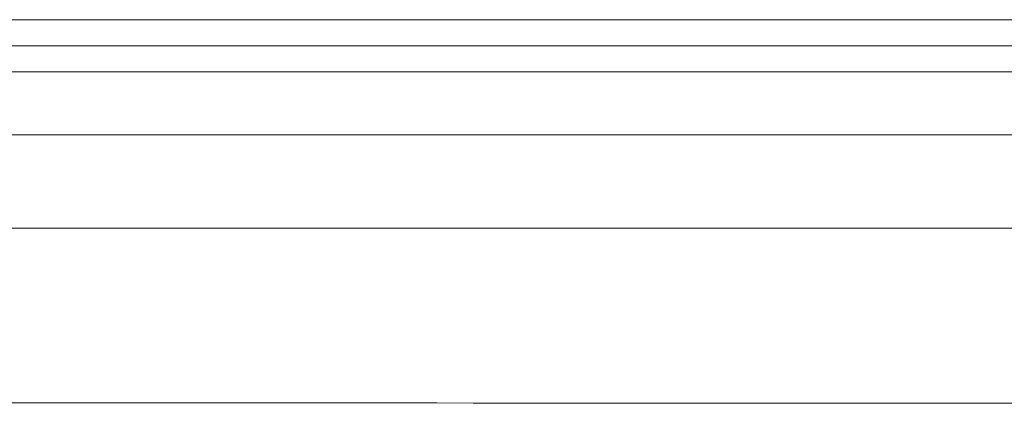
# Model space of a CAD drawing. Header units: millimetres. Extents: x -620 to 6530, y -1325 to 1325.
# Tile 69 of 180: x 42 to 154, y -1004 to -960. Entities that reach past the tile are written whole.
import ezdxf

# ---------------------------------------------------------------- set-up
doc = ezdxf.new("R2010")
doc.units = ezdxf.units.MM
doc.layers.add('Plan', color=7, linetype='Continuous', true_color=0xffffff)

msp = doc.modelspace()

# ---------------------------------------------------------------- linework, layer by layer
at = {"layer": 'Plan', "color": 155, "linetype": 'Continuous', "lineweight": 13}
for p, q in [((-143.92, -960.15), (354.05, -960.14)), ((353.99, -966.08), (-143.98, -966.08))]:
    msp.add_line(p, q, dxfattribs=at)
msp.add_open_spline([(354.02, -963.11), (352.02, -963.11), (350.02, -963.11), (340.02, -963.11), (332.02, -963.11), (292.02, -963.11), (260.03, -963.11), (104.04, -963.11), (-19.96, -963.11), (-143.95, -963.11)], degree=3, knots=[0, 0, 0, 0, 0.012048, 0.012048, 0.060241, 0.060241, 0.253012, 0.253012, 1, 1, 1, 1], dxfattribs=at)
at = {"layer": 'Plan', "color": 155, "linetype": 'Continuous', "lineweight": 18}
for points, knots in [([(-147.23, -973.28), (-141.73, -973.24), (-130.02, -973.27), (-105.86, -973.26), (-62.33, -973.27), (34.89, -973.26), (178.91, -973.26), (298.05, -973.26), (357.28, -973.26)], [0, 0, 0, 0, 0.032688, 0.069668, 0.143628, 0.291548, 0.647775, 1, 1, 1, 1]), ([(-148.42, -983.89), (-142.51, -983.92), (-130.37, -983.9), (-105.8, -983.9), (-62.27, -983.9), (34.96, -983.9), (179.51, -983.9), (299.2, -983.9), (358.98, -983.9)], [0, 0, 0, 0, 0.034976, 0.071746, 0.145285, 0.292365, 0.646568, 1, 1, 1, 1])]:
    msp.add_open_spline(points, degree=3, knots=knots, dxfattribs=at)
msp.add_open_spline([(-162.99, -1003.66), (13.58, -1003.75), (190.15, -1003.85), (366.71, -1003.94)], degree=3, dxfattribs=at)

doc.saveas('drawing.dxf')
